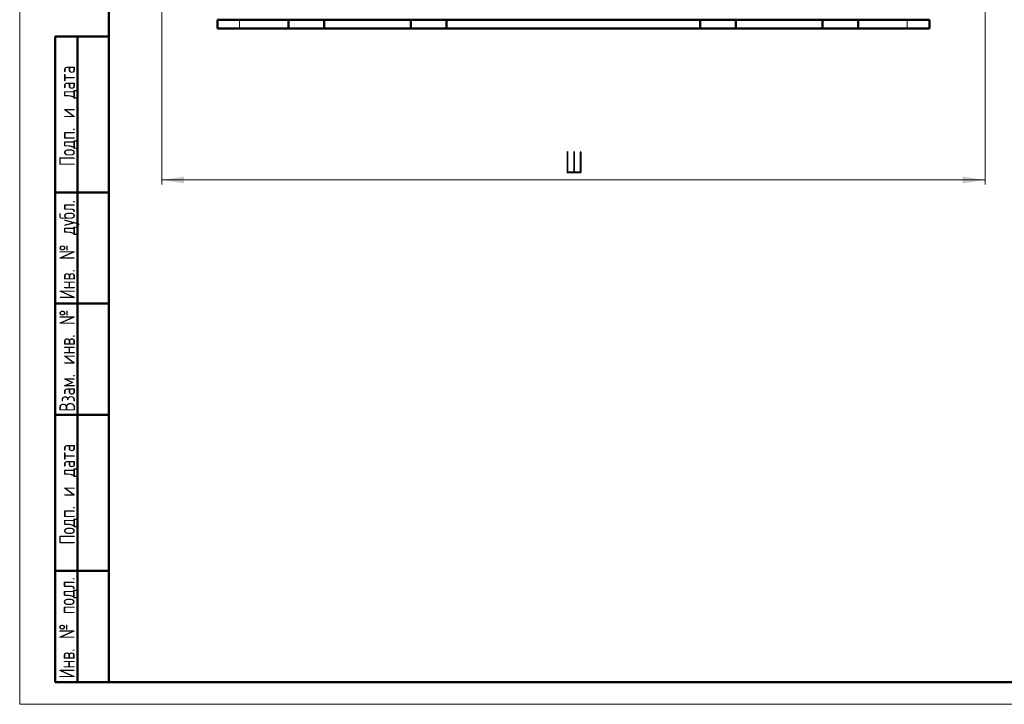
# Model space of a CAD drawing. Header units: millimetres. Extents: x 0 to 433, y 0 to 594.
# Tile 1 of 5: x 0 to 221, y 0 to 154. Entities that reach past the tile are written whole.
import ezdxf

# ---------------------------------------------------------------- set-up
doc = ezdxf.new("R2010")
doc.units = ezdxf.units.MM
doc.layers.add('ОСЕВЫЕ', color=7, linetype='Continuous')
doc.styles.add('SLDTEXTSTYLE0', font='TXT', dxfattribs={"width": 0.7, "bigfont": 'bigfont'})
doc.styles.add('SLDTEXTSTYLE1', font='TXT', dxfattribs={"width": 0.7})
doc.dimstyles.new('SLDDIMSTYLE0', dxfattribs={"dimtxt": 5, "dimasz": 5, "dimexe": 0, "dimexo": 0.0625, "dimgap": 1.25, "dimtad": 2, "dimdec": 1, "dimrnd": 1e-09, "dimzin": 12, "dimdsep": 46, "dimtxsty": 'SLDTEXTSTYLE1', "dimsah": 1, "dimcen": 0.09, "dimadec": 0, "dimazin": 3, "dimtfac": 1, "dimtdec": 3, "dimtofl": 0, "dimtmove": 0, "dimatfit": 3, "dimfxl": 0, "dimfrac": 2, "dimtolj": 1, "dimtzin": 12, "dimarcsym": 0})

# ---------------------------------------------------------------- blocks, each defined once
blk = doc.blocks.new('_D')
at = {"color": 7, "linetype": 'Continuous', "lineweight": 0}
for p, q in [((31.93, 181.78), (31.93, 116.79)), ((216.93, 181.78), (216.93, 116.79)), ((31.93, 117.79), (216.93, 117.79))]:
    blk.add_line(p, q, dxfattribs=at)
at = {"color": 7, "linetype": 'Continuous', "lineweight": 18}
for points in [[(31.93, 117.79), (36.93, 117.02), (36.93, 118.56)], [(216.93, 117.79), (211.93, 118.56), (211.93, 117.02)]]:
    blk.add_solid(points, dxfattribs=at)
at = {"color": 7, "linetype": 'Continuous', "lineweight": 18, "insert": (122.47, 124.24), "char_height": 5, "attachment_point": 1, "style": 'SLDTEXTSTYLE0'}
blk.add_mtext('Ш', dxfattribs=at)

msp = doc.modelspace()

# ---------------------------------------------------------------- linework, layer by layer
at = {"color": 7, "linetype": 'Continuous', "lineweight": 50}
for p, q in [((20, 589), (20, 5)), ((44.43, 151.79), (44.43, 153.79)), ((44.43, 153.79), (49.43, 153.79)), ((60.43, 153.79), (49.43, 153.79)), ((60.43, 151.79), (60.43, 153.79)), ((68.43, 153.79), (60.43, 153.79)), ((68.43, 151.79), (68.43, 153.79)), ((87.93, 153.79), (68.43, 153.79)), ((87.93, 151.79), (87.93, 153.79)), ((95.93, 153.79), (87.93, 153.79)), ((95.93, 151.79), (95.93, 153.79)), ((152.93, 153.79), (95.93, 153.79)), ((152.93, 151.79), (152.93, 153.79)), ((160.93, 153.79), (152.93, 153.79)), ((160.93, 151.79), (160.93, 153.79)), ((180.43, 153.79), (160.93, 153.79)), ((180.43, 151.79), (180.43, 153.79)), ((188.43, 153.79), (180.43, 153.79)), ((188.43, 151.79), (188.43, 153.79)), ((199.43, 153.79), (188.43, 153.79)), ((199.43, 153.79), (204.43, 153.79)), ((204.43, 153.79), (204.43, 151.79)), ((49.43, 151.79), (44.43, 151.79)), ((60.43, 151.79), (49.43, 151.79)), ((68.43, 151.79), (60.43, 151.79)), ((87.93, 151.79), (68.43, 151.79)), ((95.93, 151.79), (87.93, 151.79)), ((152.93, 151.79), (95.93, 151.79)), ((160.93, 151.79), (152.93, 151.79)), ((180.43, 151.79), (160.93, 151.79)), ((188.43, 151.79), (180.43, 151.79)), ((199.43, 151.79), (188.43, 151.79)), ((204.43, 151.79), (199.43, 151.79)), ((8, 5), (8, 150)), ((8, 150), (20, 150)), ((13, 5), (13, 150)), ((20, 115), (8, 115)), ((20, 90), (8, 90)), ((20, 65), (8, 65)), ((8, 30), (20, 30)), ((8, 5), (20, 5)), ((20, 5), (415, 5))]:
    msp.add_line(p, q, dxfattribs=at)
at = {"color": 7, "linetype": 'Continuous', "lineweight": 25}
msp.add_line((20, 589), (20, 5), dxfattribs=at)
at = {"color": 8, "linetype": 'Continuous', "lineweight": 18}
for p, q in [((49.43, 153.79), (49.43, 151.79)), ((199.43, 151.79), (199.43, 153.79))]:
    msp.add_line(p, q, dxfattribs=at)
at = {"layer": 'ОСЕВЫЕ', "lineweight": 18}
for p, q in [((0, 594), (0, 0)), ((0, 0), (420, 0))]:
    msp.add_line(p, q, dxfattribs=at)

# ---------------------------------------------------------------- texts
at = {"color": 7, "linetype": 'Continuous', "lineweight": 0, "char_height": 3.5, "attachment_point": 2, "rotation": 90, "style": 'SLDTEXTSTYLE0'}
for s, insert in [('Подп. и дата', (8.92, 132.18)), ('Инв. № дубл.', (8.92, 102.14)), ('Взам. инв. №', (8.92, 77.2)), ('Подп. и дата', (8.92, 47.18)), ('Инв. № подл.', (8.86, 17.18))]:
    msp.add_mtext(s, dxfattribs=dict(at, insert=insert))

# ---------------------------------------------------------------- dimensions: what is measured, and where the dimension line sits
at = {"color": 7, "linetype": 'Continuous', "lineweight": 18}
dim = msp.add_linear_dim(base=(216.93, 117.79), p1=(31.93, 181.79), p2=(216.93, 181.79), text='Ш', dimstyle='SLDDIMSTYLE0', dxfattribs=at)
dim.commit()
dim.dimension.update_dxf_attribs({"geometry": '_D', "text_midpoint": (124.43, 117.79), "dimtype": 160})

doc.saveas('drawing.dxf')
